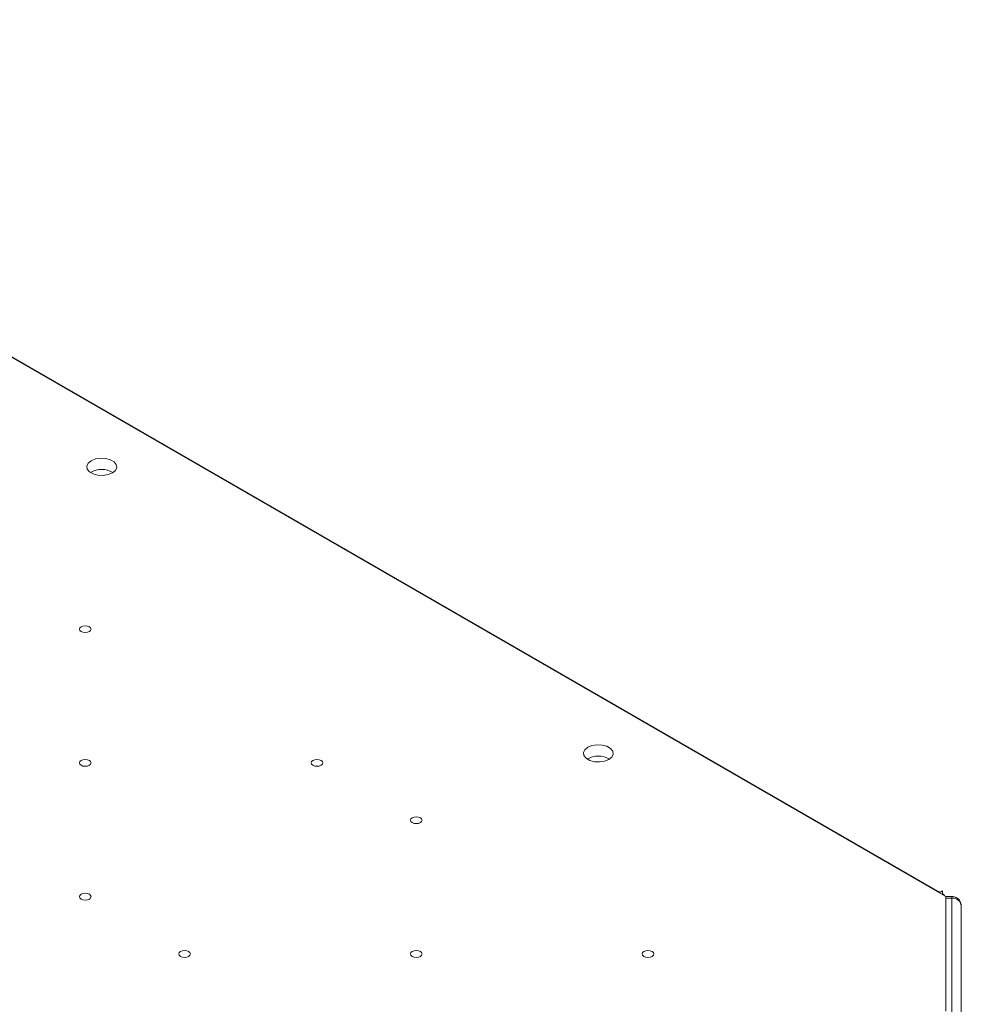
# Model space of a CAD drawing. Header units: millimetres. Extents: x 0 to 420, y 0 to 297.
# Tile 39 of 86: x 124 to 157, y 45 to 80. Entities that reach past the tile are written whole.
import ezdxf

# ---------------------------------------------------------------- set-up
doc = ezdxf.new("R2010")
doc.units = ezdxf.units.MM

msp = doc.modelspace()

# ---------------------------------------------------------------- linework, layer by layer
at = {"color": 7, "linetype": 'Continuous', "lineweight": 15}
for p, q in [((156.6414, 48.6101), (82.3952, 91.4715)), ((156.4343, 48.7626), (83.4701, 90.8839)), ((156.4058, 48.7461), (156.5236, 48.8141)), ((156.5236, 48.8141), (156.5236, 48.6781)), ((156.5378, 48.7028), (156.5236, 48.7111)), ((156.8569, 48.6158), (156.6315, 48.6158)), ((156.6414, 44.5281), (156.6414, 48.6101)), ((156.8569, 43.3591), (156.8569, 48.5547)), ((157.1902, 43.0869), (157.1902, 48.2825))]:
    msp.add_line(p, q, dxfattribs=at)
at = {"color": 1, "linetype": 'Continuous', "lineweight": 15}
for p, q in [((156.6414, 48.5547), (156.8569, 48.5547)), ((156.8569, 48.5547), (156.8569, 48.6158))]:
    msp.add_line(p, q, dxfattribs=at)
at = {"color": 7, "linetype": 'Continuous', "lineweight": 15, "flags": 128}
for points in [[(126.2122, 64.1355), (126.364, 64.1968), (126.5429, 64.2245), (126.7274, 64.2152), (126.8953, 64.17), (127.0263, 64.0944), (127.1045, 63.9974), (127.1207, 63.8909), (127.0727, 63.7876), (126.9665, 63.7001), (126.8148, 63.6387), (126.6359, 63.611), (126.4513, 63.6204), (126.2835, 63.6656), (126.1525, 63.7412), (126.0742, 63.8381), (126.0581, 63.9446), (126.106, 64.0479), (126.2122, 64.1355)], [(125.8528, 58.2199), (125.9204, 58.246), (126.0001, 58.2551), (126.0798, 58.246), (126.1474, 58.2199), (126.1926, 58.1809), (126.2084, 58.1349), (126.1926, 58.0888), (126.1474, 58.0498), (126.0798, 58.0238), (126.0001, 58.0146), (125.9204, 58.0238), (125.8528, 58.0498), (125.8076, 58.0888), (125.7918, 58.1349), (125.8076, 58.1809), (125.8528, 58.2199)], [(143.8899, 53.9304), (144.0416, 53.9917), (144.2206, 54.0194), (144.4051, 54.0101), (144.5729, 53.9649), (144.7039, 53.8893), (144.7822, 53.7923), (144.7983, 53.6858), (144.7504, 53.5825), (144.6442, 53.495), (144.4924, 53.4336), (144.3135, 53.4059), (144.129, 53.4153), (143.9611, 53.4605), (143.8302, 53.5361), (143.7519, 53.633), (143.7357, 53.7395), (143.7837, 53.8428), (143.8899, 53.9304)], [(125.8528, 53.4575), (125.9204, 53.4836), (126.0001, 53.4928), (126.0798, 53.4836), (126.1474, 53.4575), (126.1926, 53.4185), (126.2084, 53.3725), (126.1926, 53.3265), (126.1474, 53.2874), (126.0798, 53.2614), (126.0001, 53.2522), (125.9204, 53.2614), (125.8528, 53.2874), (125.8076, 53.3265), (125.7918, 53.3725), (125.8076, 53.4185), (125.8528, 53.4575)], [(134.1024, 53.4575), (134.17, 53.4836), (134.2497, 53.4928), (134.3294, 53.4836), (134.397, 53.4575), (134.4422, 53.4185), (134.458, 53.3725), (134.4422, 53.3265), (134.397, 53.2874), (134.3294, 53.2614), (134.2497, 53.2522), (134.17, 53.2614), (134.1024, 53.2874), (134.0572, 53.3265), (134.0414, 53.3725), (134.0572, 53.4185), (134.1024, 53.4575)], [(137.6379, 51.4165), (137.7055, 51.4426), (137.7852, 51.4517), (137.865, 51.4426), (137.9325, 51.4165), (137.9777, 51.3775), (137.9936, 51.3315), (137.9777, 51.2854), (137.9325, 51.2464), (137.865, 51.2204), (137.7852, 51.2112), (137.7055, 51.2204), (137.6379, 51.2464), (137.5928, 51.2854), (137.5769, 51.3315), (137.5928, 51.3775), (137.6379, 51.4165)], [(125.8528, 48.6952), (125.9204, 48.7212), (126.0001, 48.7304), (126.0798, 48.7212), (126.1474, 48.6952), (126.1926, 48.6561), (126.2084, 48.6101), (126.1926, 48.5641), (126.1474, 48.5251), (126.0798, 48.499), (126.0001, 48.4898), (125.9204, 48.499), (125.8528, 48.5251), (125.8076, 48.5641), (125.7918, 48.6101), (125.8076, 48.6561), (125.8528, 48.6952)], [(129.3883, 46.6541), (129.4559, 46.6802), (129.5356, 46.6894), (129.6154, 46.6802), (129.683, 46.6541), (129.7281, 46.6151), (129.744, 46.5691), (129.7281, 46.5231), (129.683, 46.484), (129.6154, 46.458), (129.5356, 46.4488), (129.4559, 46.458), (129.3883, 46.484), (129.3432, 46.5231), (129.3273, 46.5691), (129.3432, 46.6151), (129.3883, 46.6541)], [(137.6379, 46.6541), (137.7055, 46.6802), (137.7852, 46.6894), (137.865, 46.6802), (137.9325, 46.6541), (137.9777, 46.6151), (137.9936, 46.5691), (137.9777, 46.5231), (137.9325, 46.484), (137.865, 46.458), (137.7852, 46.4488), (137.7055, 46.458), (137.6379, 46.484), (137.5928, 46.5231), (137.5769, 46.5691), (137.5928, 46.6151), (137.6379, 46.6541)], [(145.8875, 46.6541), (145.9551, 46.6802), (146.0348, 46.6894), (146.1145, 46.6802), (146.1821, 46.6541), (146.2273, 46.6151), (146.2431, 46.5691), (146.2273, 46.5231), (146.1821, 46.484), (146.1145, 46.458), (146.0348, 46.4488), (145.9551, 46.458), (145.8875, 46.484), (145.8423, 46.5231), (145.8265, 46.5691), (145.8423, 46.6151), (145.8875, 46.6541)]]:
    msp.add_lwpolyline(points, dxfattribs=at)
at = {"color": 7, "linetype": 'Continuous', "lineweight": 15}
for centre, radius, start, end in [((126.5894, 63.0463), 0.7776, 59.10729, 120.89271), ((144.267, 52.8412), 0.7776, 59.10729, 120.89271), ((156.448, 48.5483), 0.1786, 27.2409, 64.97076), ((156.8847, 48.2485), 0.3074, 6.35134, 95.18258)]:
    msp.add_arc(centre, radius, start, end, dxfattribs=at)
msp.add_open_spline([(157.1862, 48.283), (157.1851, 48.315), (157.1826, 48.3867), (157.1291, 48.4852), (157.054, 48.5567), (156.9619, 48.6052), (156.8961, 48.6118), (156.8569, 48.6158)], degree=3, knots=[0, 0, 0, 0, 0.1828857, 0.4098598, 0.622792, 0.775221, 1, 1, 1, 1], dxfattribs=at)

doc.saveas('drawing.dxf')
